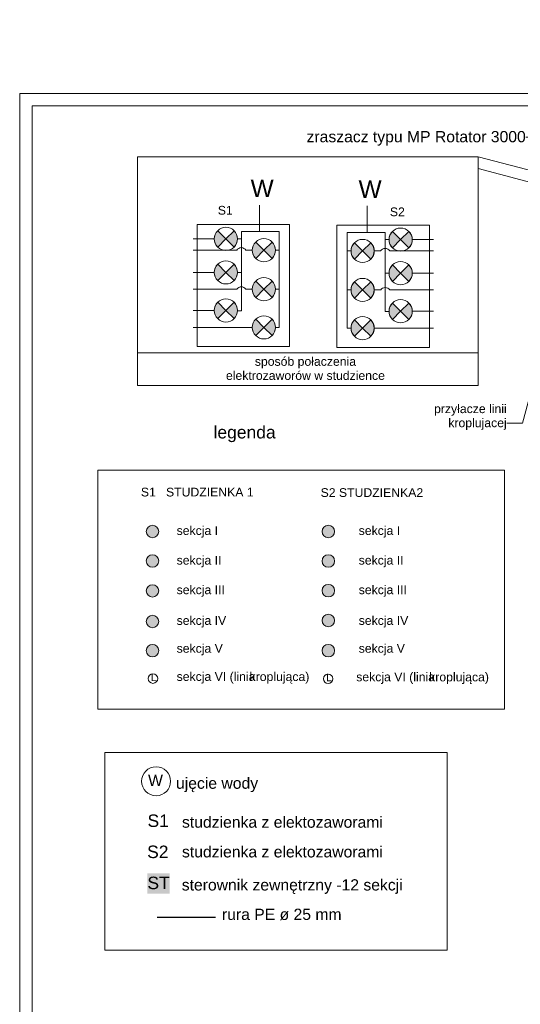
# Model space of a CAD drawing. Header units: metres. Extents: x -0.21 to 0.92, y -0.3 to 0.33.
# Tile 17 of 18: x 0.22 to 0.43, y -0.07 to 0.33. Entities that reach past the tile are written whole.
import ezdxf

# ---------------------------------------------------------------- set-up
doc = ezdxf.new("R2010")
doc.units = ezdxf.units.M
doc.header["$LTSCALE"] = 0.0127
doc.layers.add('Design Layer-1', color=7, linetype='Continuous')
doc.layers.add('nawodnienie', color=7, linetype='Continuous')
doc.styles.add('Arial', font='arial.ttf')

# ---------------------------------------------------------------- blocks, each defined once
blk = doc.blocks.new('Group-8-1')
at = {"linetype": 'Continuous', "lineweight": 0, "true_color": 0x8c8c8c, "transparency": 33554687}
h = blk.add_hatch(color=252, dxfattribs=at)
edge = h.paths.add_edge_path()
edge.add_line((197.570740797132, 58.69123172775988), (196.7423541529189, 59.5196183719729))
edge.add_arc((197.570740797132, 58.69123172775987), 1.171515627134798, 134.9999999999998, 224.9999999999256)
edge.add_line((196.7423541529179, 57.86284508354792), (197.570740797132, 58.69123172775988))
h = blk.add_hatch(color=252, dxfattribs=at)
edge = h.paths.add_edge_path()
edge.add_line((197.570740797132, 58.69123172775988), (198.399127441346, 57.86284508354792))
edge.add_arc((197.570740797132, 58.69123172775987), 1.171515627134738, 315.0000000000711, 404.9999999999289)
edge.add_line((198.399127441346, 59.51961837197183), (197.570740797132, 58.69123172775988))
at = {"color": 7, "linetype": 'Continuous', "lineweight": 5, "transparency": 33554687}
for q in [(196.7423541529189, 59.5196183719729), (198.399127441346, 59.51961837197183), (196.7423541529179, 57.86284508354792), (198.399127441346, 57.86284508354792)]:
    blk.add_line((197.570740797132, 58.69123172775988), q, dxfattribs=at)
at = {"color": 7, "linetype": 'Continuous', "lineweight": 5, "transparency": 33554687, "flags": 128}
for points in [[(197.570740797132, 58.69123172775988), (196.7423541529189, 59.5196183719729, 0.4142135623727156), (196.7423541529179, 57.86284508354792)], [(197.570740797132, 58.69123172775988), (198.399127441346, 57.86284508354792, 0.4142135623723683), (198.399127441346, 59.51961837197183)]]:
    blk.add_lwpolyline(points, format="xyb", close=True, dxfattribs=at)
at = {"color": 7, "linetype": 'Continuous', "lineweight": 5, "transparency": 33554687}
for radius in [1.171515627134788, 1.171515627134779]:
    blk.add_circle((197.570740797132, 58.69123172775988), radius, dxfattribs=at)
blk = doc.blocks.new('Group-9-1')
at = {"linetype": 'Continuous', "lineweight": 0, "true_color": 0x8c8c8c, "transparency": 33554687}
h = blk.add_hatch(color=252, dxfattribs=at)
edge = h.paths.add_edge_path()
edge.add_line((197.570740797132, 54.74929256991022), (196.7423541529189, 55.57767921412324))
edge.add_arc((197.570740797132, 54.74929256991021), 1.171515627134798, 134.9999999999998, 224.9999999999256)
edge.add_line((196.7423541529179, 53.92090592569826), (197.570740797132, 54.74929256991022))
h = blk.add_hatch(color=252, dxfattribs=at)
edge = h.paths.add_edge_path()
edge.add_line((197.570740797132, 54.74929256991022), (198.399127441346, 53.92090592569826))
edge.add_arc((197.570740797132, 54.74929256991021), 1.171515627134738, 315.0000000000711, 404.9999999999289)
edge.add_line((198.399127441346, 55.57767921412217), (197.570740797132, 54.74929256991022))
at = {"color": 7, "linetype": 'Continuous', "lineweight": 5, "transparency": 33554687}
for q in [(196.7423541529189, 55.57767921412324), (198.399127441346, 55.57767921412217), (196.7423541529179, 53.92090592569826), (198.399127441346, 53.92090592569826)]:
    blk.add_line((197.570740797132, 54.74929256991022), q, dxfattribs=at)
at = {"color": 7, "linetype": 'Continuous', "lineweight": 5, "transparency": 33554687, "flags": 128}
for points in [[(197.570740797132, 54.74929256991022), (196.7423541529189, 55.57767921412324, 0.4142135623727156), (196.7423541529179, 53.92090592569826)], [(197.570740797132, 54.74929256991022), (198.399127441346, 53.92090592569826, 0.4142135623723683), (198.399127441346, 55.57767921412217)]]:
    blk.add_lwpolyline(points, format="xyb", close=True, dxfattribs=at)
at = {"color": 7, "linetype": 'Continuous', "lineweight": 5, "transparency": 33554687}
for radius in [1.171515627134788, 1.171515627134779]:
    blk.add_circle((197.570740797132, 54.74929256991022), radius, dxfattribs=at)
blk = doc.blocks.new('Group-10-1')
at = {"linetype": 'Continuous', "lineweight": 0, "true_color": 0x8c8c8c, "transparency": 33554687}
h = blk.add_hatch(color=252, dxfattribs=at)
edge = h.paths.add_edge_path()
edge.add_line((197.570740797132, 50.89018153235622), (196.7423541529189, 51.71856817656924))
edge.add_arc((197.570740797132, 50.89018153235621), 1.171515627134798, 134.9999999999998, 224.9999999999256)
edge.add_line((196.7423541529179, 50.06179488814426), (197.570740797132, 50.89018153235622))
h = blk.add_hatch(color=252, dxfattribs=at)
edge = h.paths.add_edge_path()
edge.add_line((197.570740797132, 50.89018153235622), (198.399127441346, 50.06179488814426))
edge.add_arc((197.570740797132, 50.89018153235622), 1.171515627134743, 315.0000000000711, 404.9999999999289)
edge.add_line((198.399127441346, 51.71856817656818), (197.570740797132, 50.89018153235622))
at = {"color": 7, "linetype": 'Continuous', "lineweight": 5, "transparency": 33554687}
for q in [(196.7423541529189, 51.71856817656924), (196.7423541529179, 50.06179488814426), (198.399127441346, 51.71856817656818), (198.399127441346, 50.06179488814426)]:
    blk.add_line((197.570740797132, 50.89018153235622), q, dxfattribs=at)
at = {"color": 7, "linetype": 'Continuous', "lineweight": 5, "transparency": 33554687, "flags": 128}
for points in [[(197.570740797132, 50.89018153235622), (196.7423541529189, 51.71856817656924, 0.4142135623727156), (196.7423541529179, 50.06179488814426)], [(197.570740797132, 50.89018153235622), (198.399127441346, 50.06179488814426, 0.4142135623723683), (198.399127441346, 51.71856817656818)]]:
    blk.add_lwpolyline(points, format="xyb", close=True, dxfattribs=at)
at = {"color": 7, "linetype": 'Continuous', "lineweight": 5, "transparency": 33554687}
for radius in [1.171515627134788, 1.171515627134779]:
    blk.add_circle((197.570740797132, 50.89018153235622), radius, dxfattribs=at)
blk = doc.blocks.new('Group-11-1')
at = {"linetype": 'Continuous', "lineweight": 0, "true_color": 0x8c8c8c, "transparency": 33554687}
h = blk.add_hatch(color=252, dxfattribs=at)
edge = h.paths.add_edge_path()
edge.add_line((193.7278374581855, 52.59832838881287), (192.8994508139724, 53.42671503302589))
edge.add_arc((193.7278374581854, 52.59832838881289), 1.171515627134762, 135.0000000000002, 224.999999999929)
edge.add_line((192.8994508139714, 51.76994174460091), (193.7278374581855, 52.59832838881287))
h = blk.add_hatch(color=252, dxfattribs=at)
edge = h.paths.add_edge_path()
edge.add_line((193.7278374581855, 52.59832838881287), (194.5562241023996, 51.7699417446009))
edge.add_arc((193.7278374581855, 52.59832838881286), 1.171515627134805, 315.0000000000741, 404.9999999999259)
edge.add_line((194.5562241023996, 53.42671503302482), (193.7278374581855, 52.59832838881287))
at = {"color": 7, "linetype": 'Continuous', "lineweight": 5, "transparency": 33554687}
for q in [(192.8994508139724, 53.42671503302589), (194.5562241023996, 53.42671503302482), (192.8994508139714, 51.76994174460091), (194.5562241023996, 51.7699417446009)]:
    blk.add_line((193.7278374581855, 52.59832838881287), q, dxfattribs=at)
at = {"color": 7, "linetype": 'Continuous', "lineweight": 5, "transparency": 33554687, "flags": 128}
for points in [[(193.7278374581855, 52.59832838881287), (192.8994508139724, 53.42671503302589, 0.414213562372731), (192.8994508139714, 51.76994174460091)], [(193.7278374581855, 52.59832838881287), (194.5562241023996, 51.7699417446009, 0.4142135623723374), (194.5562241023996, 53.42671503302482)]]:
    blk.add_lwpolyline(points, format="xyb", close=True, dxfattribs=at)
at = {"color": 7, "linetype": 'Continuous', "lineweight": 5, "transparency": 33554687}
for radius in [1.171515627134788, 1.171515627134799]:
    blk.add_circle((193.7278374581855, 52.59832838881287), radius, dxfattribs=at)
blk = doc.blocks.new('Group-12-1')
at = {"linetype": 'Continuous', "lineweight": 0, "true_color": 0x8c8c8c, "transparency": 33554687}
h = blk.add_hatch(color=252, dxfattribs=at)
edge = h.paths.add_edge_path()
edge.add_line((193.7278374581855, 56.44840427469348), (192.8994508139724, 57.27679091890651))
edge.add_arc((193.7278374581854, 56.4484042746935), 1.171515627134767, 135.0000000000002, 224.999999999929)
edge.add_line((192.8994508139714, 55.62001763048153), (193.7278374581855, 56.44840427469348))
h = blk.add_hatch(color=252, dxfattribs=at)
edge = h.paths.add_edge_path()
edge.add_line((193.7278374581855, 56.44840427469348), (194.5562241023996, 55.62001763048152))
edge.add_arc((193.7278374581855, 56.44840427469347), 1.1715156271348, 315.0000000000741, 404.9999999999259)
edge.add_line((194.5562241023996, 57.27679091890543), (193.7278374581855, 56.44840427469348))
at = {"color": 7, "linetype": 'Continuous', "lineweight": 5, "transparency": 33554687}
for q in [(192.8994508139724, 57.27679091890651), (194.5562241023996, 57.27679091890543), (192.8994508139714, 55.62001763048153), (194.5562241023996, 55.62001763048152)]:
    blk.add_line((193.7278374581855, 56.44840427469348), q, dxfattribs=at)
at = {"color": 7, "linetype": 'Continuous', "lineweight": 5, "transparency": 33554687, "flags": 128}
for points in [[(193.7278374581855, 56.44840427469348), (192.8994508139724, 57.27679091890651, 0.414213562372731), (192.8994508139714, 55.62001763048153)], [(193.7278374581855, 56.44840427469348), (194.5562241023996, 55.62001763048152, 0.4142135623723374), (194.5562241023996, 57.27679091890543)]]:
    blk.add_lwpolyline(points, format="xyb", close=True, dxfattribs=at)
at = {"color": 7, "linetype": 'Continuous', "lineweight": 5, "transparency": 33554687}
for radius in [1.171515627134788, 1.171515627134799]:
    blk.add_circle((193.7278374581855, 56.44840427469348), radius, dxfattribs=at)
blk = doc.blocks.new('Group-13-1')
at = {"linetype": 'Continuous', "lineweight": 0, "true_color": 0x8c8c8c, "transparency": 33554687}
h = blk.add_hatch(color=252, dxfattribs=at)
edge = h.paths.add_edge_path()
edge.add_line((193.7278374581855, 59.83704861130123), (192.8994508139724, 60.66543525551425))
edge.add_arc((193.7278374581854, 59.83704861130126), 1.171515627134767, 135.0000000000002, 224.999999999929)
edge.add_line((192.8994508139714, 59.00866196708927), (193.7278374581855, 59.83704861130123))
h = blk.add_hatch(color=252, dxfattribs=at)
edge = h.paths.add_edge_path()
edge.add_line((193.7278374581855, 59.83704861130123), (194.5562241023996, 59.00866196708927))
edge.add_arc((193.7278374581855, 59.83704861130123), 1.171515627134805, 315.0000000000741, 404.9999999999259)
edge.add_line((194.5562241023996, 60.66543525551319), (193.7278374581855, 59.83704861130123))
at = {"color": 7, "linetype": 'Continuous', "lineweight": 5, "transparency": 33554687}
for q in [(192.8994508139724, 60.66543525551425), (192.8994508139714, 59.00866196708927), (194.5562241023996, 60.66543525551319), (194.5562241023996, 59.00866196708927)]:
    blk.add_line((193.7278374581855, 59.83704861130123), q, dxfattribs=at)
at = {"color": 7, "linetype": 'Continuous', "lineweight": 5, "transparency": 33554687, "flags": 128}
for points in [[(193.7278374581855, 59.83704861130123), (192.8994508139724, 60.66543525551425, 0.414213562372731), (192.8994508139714, 59.00866196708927)], [(193.7278374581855, 59.83704861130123), (194.5562241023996, 59.00866196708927, 0.4142135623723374), (194.5562241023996, 60.66543525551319)]]:
    blk.add_lwpolyline(points, format="xyb", close=True, dxfattribs=at)
at = {"color": 7, "linetype": 'Continuous', "lineweight": 5, "transparency": 33554687}
for radius in [1.171515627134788, 1.171515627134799]:
    blk.add_circle((193.7278374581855, 59.83704861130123), radius, dxfattribs=at)
blk = doc.blocks.new('Group-14-1')
at = {"linetype": 'Continuous', "lineweight": 0, "true_color": 0x8c8c8c, "transparency": 33554687}
h = blk.add_hatch(color=252, dxfattribs=at)
edge = h.paths.add_edge_path()
edge.add_line((207.5486608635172, 58.61419332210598), (206.7202742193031, 57.78580667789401))
edge.add_arc((207.5486608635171, 58.61419332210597), 1.171515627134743, 135.0000000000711, 224.9999999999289, ccw=False)
edge.add_line((206.7202742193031, 59.44257996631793), (207.5486608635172, 58.61419332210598))
h = blk.add_hatch(color=252, dxfattribs=at)
edge = h.paths.add_edge_path()
edge.add_line((207.5486608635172, 58.61419332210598), (208.3770475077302, 59.44257996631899))
edge.add_arc((207.5486608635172, 58.61419332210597), 1.171515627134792, -44.99999999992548, 45.00000000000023, ccw=False)
edge.add_line((208.3770475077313, 57.78580667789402), (207.5486608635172, 58.61419332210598))
at = {"color": 7, "linetype": 'Continuous', "lineweight": 5, "transparency": 33554687}
for q in [(206.7202742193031, 59.44257996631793), (208.3770475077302, 59.44257996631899), (206.7202742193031, 57.78580667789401), (208.3770475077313, 57.78580667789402)]:
    blk.add_line((207.5486608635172, 58.61419332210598), q, dxfattribs=at)
at = {"color": 7, "linetype": 'Continuous', "lineweight": 5, "transparency": 33554687, "flags": 128}
for points in [[(207.5486608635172, 58.61419332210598), (206.7202742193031, 57.78580667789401, -0.4142135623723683), (206.7202742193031, 59.44257996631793)], [(207.5486608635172, 58.61419332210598), (208.3770475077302, 59.44257996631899, -0.4142135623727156), (208.3770475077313, 57.78580667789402)]]:
    blk.add_lwpolyline(points, format="xyb", close=True, dxfattribs=at)
at = {"color": 7, "linetype": 'Continuous', "lineweight": 5, "transparency": 33554687}
for radius in [1.171515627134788, 1.171515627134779]:
    blk.add_circle((207.5486608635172, 58.61419332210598), radius, dxfattribs=at)
blk = doc.blocks.new('Group-15-1')
at = {"linetype": 'Continuous', "lineweight": 0, "true_color": 0x8c8c8c, "transparency": 33554687}
h = blk.add_hatch(color=252, dxfattribs=at)
edge = h.paths.add_edge_path()
edge.add_line((207.5486608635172, 54.67225416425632), (206.7202742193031, 53.84386752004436))
edge.add_arc((207.5486608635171, 54.67225416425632), 1.171515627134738, 135.0000000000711, 224.9999999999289, ccw=False)
edge.add_line((206.7202742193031, 55.50064080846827), (207.5486608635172, 54.67225416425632))
h = blk.add_hatch(color=252, dxfattribs=at)
edge = h.paths.add_edge_path()
edge.add_line((207.5486608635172, 54.67225416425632), (208.3770475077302, 55.50064080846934))
edge.add_arc((207.5486608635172, 54.67225416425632), 1.171515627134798, -44.99999999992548, 45.00000000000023, ccw=False)
edge.add_line((208.3770475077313, 53.84386752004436), (207.5486608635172, 54.67225416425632))
at = {"color": 7, "linetype": 'Continuous', "lineweight": 5, "transparency": 33554687}
for q in [(206.7202742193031, 55.50064080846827), (208.3770475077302, 55.50064080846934), (206.7202742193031, 53.84386752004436), (208.3770475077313, 53.84386752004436)]:
    blk.add_line((207.5486608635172, 54.67225416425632), q, dxfattribs=at)
at = {"color": 7, "linetype": 'Continuous', "lineweight": 5, "transparency": 33554687, "flags": 128}
for points in [[(207.5486608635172, 54.67225416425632), (206.7202742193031, 53.84386752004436, -0.4142135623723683), (206.7202742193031, 55.50064080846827)], [(207.5486608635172, 54.67225416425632), (208.3770475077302, 55.50064080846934, -0.4142135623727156), (208.3770475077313, 53.84386752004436)]]:
    blk.add_lwpolyline(points, format="xyb", close=True, dxfattribs=at)
at = {"color": 7, "linetype": 'Continuous', "lineweight": 5, "transparency": 33554687}
for radius in [1.171515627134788, 1.171515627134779]:
    blk.add_circle((207.5486608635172, 54.67225416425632), radius, dxfattribs=at)
blk = doc.blocks.new('Group-16-1')
at = {"linetype": 'Continuous', "lineweight": 0, "true_color": 0x8c8c8c, "transparency": 33554687}
h = blk.add_hatch(color=252, dxfattribs=at)
edge = h.paths.add_edge_path()
edge.add_line((207.5486608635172, 50.81314312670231), (206.7202742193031, 49.98475648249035))
edge.add_arc((207.5486608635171, 50.81314312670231), 1.171515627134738, 135.0000000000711, 224.9999999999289, ccw=False)
edge.add_line((206.7202742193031, 51.64152977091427), (207.5486608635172, 50.81314312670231))
h = blk.add_hatch(color=252, dxfattribs=at)
edge = h.paths.add_edge_path()
edge.add_line((207.5486608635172, 50.81314312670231), (208.3770475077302, 51.64152977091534))
edge.add_arc((207.5486608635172, 50.81314312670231), 1.171515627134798, -44.99999999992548, 45.00000000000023, ccw=False)
edge.add_line((208.3770475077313, 49.98475648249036), (207.5486608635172, 50.81314312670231))
at = {"color": 7, "linetype": 'Continuous', "lineweight": 5, "transparency": 33554687}
for q in [(206.7202742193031, 51.64152977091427), (206.7202742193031, 49.98475648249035), (208.3770475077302, 51.64152977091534), (208.3770475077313, 49.98475648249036)]:
    blk.add_line((207.5486608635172, 50.81314312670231), q, dxfattribs=at)
at = {"color": 7, "linetype": 'Continuous', "lineweight": 5, "transparency": 33554687, "flags": 128}
for points in [[(207.5486608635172, 50.81314312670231), (206.7202742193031, 49.98475648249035, -0.4142135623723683), (206.7202742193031, 51.64152977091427)], [(207.5486608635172, 50.81314312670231), (208.3770475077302, 51.64152977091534, -0.4142135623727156), (208.3770475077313, 49.98475648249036)]]:
    blk.add_lwpolyline(points, format="xyb", close=True, dxfattribs=at)
at = {"color": 7, "linetype": 'Continuous', "lineweight": 5, "transparency": 33554687}
for radius in [1.171515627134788, 1.171515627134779]:
    blk.add_circle((207.5486608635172, 50.81314312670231), radius, dxfattribs=at)
blk = doc.blocks.new('Group-17-1')
at = {"linetype": 'Continuous', "lineweight": 0, "true_color": 0x8c8c8c, "transparency": 33554687}
h = blk.add_hatch(color=252, dxfattribs=at)
edge = h.paths.add_edge_path()
edge.add_line((211.3915642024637, 52.52128998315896), (210.5631775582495, 51.692903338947))
edge.add_arc((211.3915642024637, 52.52128998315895), 1.171515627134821, 135.0000000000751, 224.9999999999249, ccw=False)
edge.add_line((210.5631775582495, 53.34967662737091), (211.3915642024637, 52.52128998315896))
h = blk.add_hatch(color=252, dxfattribs=at)
edge = h.paths.add_edge_path()
edge.add_line((211.3915642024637, 52.52128998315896), (212.2199508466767, 53.34967662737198))
edge.add_arc((211.3915642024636, 52.52128998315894), 1.171515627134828, -44.99999999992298, 44.999999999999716, ccw=False)
edge.add_line((212.2199508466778, 51.692903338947), (211.3915642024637, 52.52128998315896))
at = {"color": 7, "linetype": 'Continuous', "lineweight": 5, "transparency": 33554687}
for q in [(210.5631775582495, 53.34967662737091), (212.2199508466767, 53.34967662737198), (210.5631775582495, 51.692903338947), (212.2199508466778, 51.692903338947)]:
    blk.add_line((211.3915642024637, 52.52128998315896), q, dxfattribs=at)
at = {"color": 7, "linetype": 'Continuous', "lineweight": 5, "transparency": 33554687, "flags": 128}
for points in [[(211.3915642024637, 52.52128998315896), (210.5631775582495, 51.692903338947, -0.4142135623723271), (210.5631775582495, 53.34967662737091)], [(211.3915642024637, 52.52128998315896), (212.2199508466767, 53.34967662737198, -0.4142135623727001), (212.2199508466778, 51.692903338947)]]:
    blk.add_lwpolyline(points, format="xyb", close=True, dxfattribs=at)
at = {"color": 7, "linetype": 'Continuous', "lineweight": 5, "transparency": 33554687}
for radius in [1.171515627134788, 1.171515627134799]:
    blk.add_circle((211.3915642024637, 52.52128998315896), radius, dxfattribs=at)
blk = doc.blocks.new('Group-18-1')
at = {"linetype": 'Continuous', "lineweight": 0, "true_color": 0x8c8c8c, "transparency": 33554687}
h = blk.add_hatch(color=252, dxfattribs=at)
edge = h.paths.add_edge_path()
edge.add_line((211.3915642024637, 56.37136586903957), (210.5631775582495, 55.54297922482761))
edge.add_arc((211.3915642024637, 56.37136586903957), 1.171515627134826, 135.0000000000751, 224.9999999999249, ccw=False)
edge.add_line((210.5631775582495, 57.19975251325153), (211.3915642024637, 56.37136586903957))
h = blk.add_hatch(color=252, dxfattribs=at)
edge = h.paths.add_edge_path()
edge.add_line((211.3915642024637, 56.37136586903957), (212.2199508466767, 57.1997525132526))
edge.add_arc((211.3915642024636, 56.37136586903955), 1.171515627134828, -44.99999999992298, 44.999999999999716, ccw=False)
edge.add_line((212.2199508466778, 55.54297922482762), (211.3915642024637, 56.37136586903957))
at = {"color": 7, "linetype": 'Continuous', "lineweight": 5, "transparency": 33554687}
for q in [(210.5631775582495, 57.19975251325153), (212.2199508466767, 57.1997525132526), (210.5631775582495, 55.54297922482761), (212.2199508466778, 55.54297922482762)]:
    blk.add_line((211.3915642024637, 56.37136586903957), q, dxfattribs=at)
at = {"color": 7, "linetype": 'Continuous', "lineweight": 5, "transparency": 33554687, "flags": 128}
for points in [[(211.3915642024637, 56.37136586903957), (210.5631775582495, 55.54297922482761, -0.4142135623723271), (210.5631775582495, 57.19975251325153)], [(211.3915642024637, 56.37136586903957), (212.2199508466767, 57.1997525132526, -0.4142135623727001), (212.2199508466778, 55.54297922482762)]]:
    blk.add_lwpolyline(points, format="xyb", close=True, dxfattribs=at)
at = {"color": 7, "linetype": 'Continuous', "lineweight": 5, "transparency": 33554687}
for radius in [1.171515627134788, 1.171515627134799]:
    blk.add_circle((211.3915642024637, 56.37136586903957), radius, dxfattribs=at)
blk = doc.blocks.new('Group-19-1')
at = {"linetype": 'Continuous', "lineweight": 0, "true_color": 0x8c8c8c, "transparency": 33554687}
h = blk.add_hatch(color=252, dxfattribs=at)
edge = h.paths.add_edge_path()
edge.add_line((211.3915642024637, 59.76001020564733), (210.5631775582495, 58.93162356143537))
edge.add_arc((211.3915642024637, 59.76001020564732), 1.171515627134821, 135.0000000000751, 224.9999999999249, ccw=False)
edge.add_line((210.5631775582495, 60.58839684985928), (211.3915642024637, 59.76001020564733))
h = blk.add_hatch(color=252, dxfattribs=at)
edge = h.paths.add_edge_path()
edge.add_line((211.3915642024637, 59.76001020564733), (212.2199508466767, 60.58839684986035))
edge.add_arc((211.3915642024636, 59.7600102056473), 1.171515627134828, -44.99999999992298, 44.999999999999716, ccw=False)
edge.add_line((212.2199508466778, 58.93162356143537), (211.3915642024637, 59.76001020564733))
at = {"color": 7, "linetype": 'Continuous', "lineweight": 5, "transparency": 33554687}
for q in [(210.5631775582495, 60.58839684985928), (210.5631775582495, 58.93162356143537), (212.2199508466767, 60.58839684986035), (212.2199508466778, 58.93162356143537)]:
    blk.add_line((211.3915642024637, 59.76001020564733), q, dxfattribs=at)
at = {"color": 7, "linetype": 'Continuous', "lineweight": 5, "transparency": 33554687, "flags": 128}
for points in [[(211.3915642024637, 59.76001020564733), (210.5631775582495, 58.93162356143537, -0.4142135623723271), (210.5631775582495, 60.58839684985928)], [(211.3915642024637, 59.76001020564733), (212.2199508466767, 60.58839684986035, -0.4142135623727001), (212.2199508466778, 58.93162356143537)]]:
    blk.add_lwpolyline(points, format="xyb", close=True, dxfattribs=at)
at = {"color": 7, "linetype": 'Continuous', "lineweight": 5, "transparency": 33554687}
for radius in [1.171515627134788, 1.171515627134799]:
    blk.add_circle((211.3915642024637, 59.76001020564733), radius, dxfattribs=at)
blk = doc.blocks.new('Group-20-1')
at = {"linetype": 'Continuous', "lineweight": 0, "true_color": 0x0031d1, "transparency": 33554687}
h = blk.add_hatch(color=162, dxfattribs=at)
edge = h.paths.add_edge_path()
edge.add_arc((186.3102521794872, 30.24424119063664), 0.6290173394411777, 0, 360)
at = {"linetype": 'Continuous', "lineweight": 0, "true_color": 0xffff00, "transparency": 33554687}
h = blk.add_hatch(color=2, dxfattribs=at)
edge = h.paths.add_edge_path()
edge.add_arc((186.3102521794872, 27.26472434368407), 0.6290173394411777, 0, 360)
at = {"linetype": 'Continuous', "lineweight": 0, "true_color": 0xcc6666, "transparency": 33554687}
h = blk.add_hatch(color=13, dxfattribs=at)
edge = h.paths.add_edge_path()
edge.add_arc((186.3102521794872, 24.23781932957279), 0.6290173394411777, 0, 360)
at = {"linetype": 'Continuous', "lineweight": 0, "true_color": 0x9f7fff, "transparency": 33554687}
h = blk.add_hatch(color=181, dxfattribs=at)
edge = h.paths.add_edge_path()
edge.add_arc((186.3102521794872, 21.14511203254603), 0.6290173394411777, 0, 360)
at = {"linetype": 'Continuous', "lineweight": 0, "true_color": 0xbfff00, "transparency": 33554687}
h = blk.add_hatch(color=60, dxfattribs=at)
edge = h.paths.add_edge_path()
edge.add_arc((186.3102521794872, 18.19898523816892), 0.6290173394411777, 0, 360)
at = {"color": 155, "linetype": 'Continuous', "lineweight": 5, "true_color": 0x32709a, "transparency": 33554687}
for centre in [(186.3102521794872, 30.24424119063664), (186.3102521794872, 27.26472434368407), (186.3102521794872, 24.23781932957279), (186.3102521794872, 21.14511203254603), (186.3102521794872, 18.19898523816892)]:
    blk.add_circle(centre, 0.6290173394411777, dxfattribs=at)
blk = doc.blocks.new('Group-21-1')
at = {"color": 7, "linetype": 'Continuous', "lineweight": 5, "transparency": 33554687}
blk.add_circle((186.3617479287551, 15.36756855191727), 0.4771348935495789, dxfattribs=at)
at = {"color": 7, "transparency": 33554687}
blk.add_blockref('Group-20-1', (0, 0), dxfattribs=at)
at = {"color": 7, "transparency": 33554687, "insert": (186.146747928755, 15.88178662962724), "char_height": 0.7579210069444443, "attachment_point": 1, "line_spacing_factor": 0.9673603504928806, "style": 'Arial'}
blk.add_mtext('L', dxfattribs=at)
blk = doc.blocks.new('Group-22-1')
at = {"linetype": 'Continuous', "lineweight": 0, "true_color": 0x6c00d2, "transparency": 33554687}
h = blk.add_hatch(color=192, dxfattribs=at)
edge = h.paths.add_edge_path()
edge.add_arc((204.085379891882, 30.24424119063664), 0.6290173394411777, 0, 360)
at = {"linetype": 'Continuous', "lineweight": 0, "true_color": 0xff0000, "transparency": 33554687}
h = blk.add_hatch(color=1, dxfattribs=at)
edge = h.paths.add_edge_path()
edge.add_arc((204.085379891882, 27.25715436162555), 0.6290173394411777, 0, 360)
at = {"linetype": 'Continuous', "lineweight": 0, "true_color": 0x803300, "transparency": 33554687}
h = blk.add_hatch(color=36, dxfattribs=at)
edge = h.paths.add_edge_path()
edge.add_arc((204.085379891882, 24.26475211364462), 0.6290173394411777, 0, 360)
at = {"linetype": 'Continuous', "lineweight": 0, "true_color": 0x636466, "transparency": 33554687}
h = blk.add_hatch(color=251, dxfattribs=at)
edge = h.paths.add_edge_path()
edge.add_arc((204.085379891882, 21.25058698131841), 0.6290173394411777, 0, 360)
at = {"linetype": 'Continuous', "lineweight": 0, "true_color": 0x00ffff, "transparency": 33554687}
h = blk.add_hatch(color=4, dxfattribs=at)
edge = h.paths.add_edge_path()
edge.add_arc((204.085379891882, 18.19898523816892), 0.6290173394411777, 0, 360)
at = {"color": 155, "linetype": 'Continuous', "lineweight": 5, "true_color": 0x32709a, "transparency": 33554687}
for centre in [(204.085379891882, 30.24424119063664), (204.085379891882, 27.25715436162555), (204.085379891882, 24.26475211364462), (204.085379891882, 21.25058698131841), (204.085379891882, 18.19898523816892)]:
    blk.add_circle(centre, 0.6290173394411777, dxfattribs=at)
blk = doc.blocks.new('Group-23-1')
at = {"color": 7, "linetype": 'Continuous', "lineweight": 5, "transparency": 33554687}
blk.add_circle((204.0625572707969, 15.35185507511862), 0.4771348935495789, dxfattribs=at)
at = {"color": 7, "transparency": 33554687}
blk.add_blockref('Group-22-1', (0, 0), dxfattribs=at)
at = {"color": 7, "transparency": 33554687, "insert": (203.8475572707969, 15.86607315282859), "char_height": 0.7579210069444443, "attachment_point": 1, "line_spacing_factor": 0.9673603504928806, "style": 'Arial'}
blk.add_mtext('L', dxfattribs=at)
blk = doc.blocks.new('Group-25-1')
at = {"color": 7, "transparency": 33554687, "char_height": 0.8842411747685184, "attachment_point": 1, "line_spacing_factor": 0.9673603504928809, "style": 'Arial'}
for s, insert in [('sekcja VI (linia ', (188.7514909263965, 16.02210686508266)), ('kroplująca)', (196.1237339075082, 16.0137353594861))]:
    blk.add_mtext(s, dxfattribs=dict(at, insert=insert))
blk = doc.blocks.new('Group-26-1')
at = {"color": 7, "transparency": 33554687, "char_height": 0.8842411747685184, "attachment_point": 1, "line_spacing_factor": 0.9673603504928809, "style": 'Arial'}
for s, insert in [('sekcja VI (linia ', (206.9014909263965, 15.98331020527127)), ('kroplująca)', (214.2737339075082, 15.97493869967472))]:
    blk.add_mtext(s, dxfattribs=dict(at, insert=insert))
blk = doc.blocks.new('Callout-4')
at = {"color": 7, "linetype": 'Continuous', "lineweight": 5, "transparency": 33554687}
for p, q in [((-1.097413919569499, -1.147100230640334), (0, 0)), ((0, 0), (11.62926749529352, 0))]:
    blk.add_line(p, q, dxfattribs=at)
at = {"color": 7, "transparency": 33554687, "insert": (-1.546920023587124, -0.7187112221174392), "char_height": 1.136881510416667, "width": 22.14934555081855, "attachment_point": 3, "rotation": 46.26813682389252, "line_spacing_factor": 0.9673603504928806, "style": 'Arial'}
blk.add_mtext('zraszacz typu MP Rotator 3000', dxfattribs=at)
blk = doc.blocks.new('Callout-8')
at = {"color": 7, "linetype": 'Continuous', "lineweight": 5, "transparency": 33554687}
for p, q in [((-1.116063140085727, -1.128963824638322), (0, 0)), ((0, 0), (8.066186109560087, 0))]:
    blk.add_line(p, q, dxfattribs=at)
at = {"color": 7, "transparency": 33554687, "insert": (-1.46035824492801, -0.7902763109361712), "char_height": 0.8842411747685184, "width": 8.170007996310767, "attachment_point": 3, "rotation": 45.32923731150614, "line_spacing_factor": 0.9673603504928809, "style": 'Arial'}
blk.add_mtext('linia kroplujaca', dxfattribs=at)
blk = doc.blocks.new('Callout-10')
at = {"color": 7, "linetype": 'Continuous', "lineweight": 5, "transparency": 33554687}
for p, q in [((-0.409640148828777, 1.533737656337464), (0, 0)), ((0, 0), (21.36121881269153, 0))]:
    blk.add_line(p, q, dxfattribs=at)
at = {"color": 7, "transparency": 33554687, "insert": (1.428496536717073, 2.025910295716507), "char_height": 0.8842411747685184, "width": 12.70025399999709, "attachment_point": 3, "rotation": 284.953855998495, "line_spacing_factor": 0.9673603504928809, "style": 'Arial'}
blk.add_mtext('przyłacze linii kroplujacej', dxfattribs=at)

msp = doc.modelspace()

# ---------------------------------------------------------------- linework, layer by layer
at = {"layer": 'Design Layer-1', "color": 7, "linetype": 'Continuous', "lineweight": 5, "transparency": 33554687, "flags": 128}
msp.add_lwpolyline([(0.2249065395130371, 0.298174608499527), (0.2249065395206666, -0.2960060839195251), (0.6450343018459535, -0.2960060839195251), (0.6450343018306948, 0.298174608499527), (0.2249065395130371, 0.298174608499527)], dxfattribs=at)
at = {"layer": 'Design Layer-1', "color": 7, "linetype": 'Continuous', "lineweight": 18, "transparency": 33554687, "flags": 128}
msp.add_lwpolyline([(0.2299080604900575, 0.2931730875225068), (0.2299080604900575, -0.2910045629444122), (0.6400327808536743, -0.2910045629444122), (0.6400327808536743, 0.2931730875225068)], close=True, dxfattribs=at)
at = {"layer": 'nawodnienie', "color": 7, "linetype": 'Continuous', "lineweight": 5, "transparency": 33554687}
for p, q in [((0.4101924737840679, 0.2726000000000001), (0.4842386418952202, 0.2531698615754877)), ((0.4784411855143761, 0.2496867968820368), (0.4101924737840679, 0.2678024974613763)), ((0.3217816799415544, 0.2422849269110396), (0.3217816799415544, 0.2529643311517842)), ((0.3653780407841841, 0.2419767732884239), (0.3653780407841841, 0.2526561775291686)), ((0.3035663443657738, 0.239348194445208), (0.2950014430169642, 0.239348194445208)), ((0.3129384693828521, 0.239348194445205), (0.3145040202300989, 0.239348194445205)), ((0.3145040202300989, 0.2422849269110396), (0.3145040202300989, 0.2102562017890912)), ((0.3145040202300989, 0.2422849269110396), (0.3176041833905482, 0.2422849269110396)), ((0.3176041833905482, 0.2422849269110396), (0.3298610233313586, 0.2422849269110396)), ((0.3298610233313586, 0.2422849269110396), (0.3298610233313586, 0.2035607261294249)), ((0.3695555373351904, 0.2419767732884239), (0.3572986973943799, 0.2419767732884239)), ((0.3572986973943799, 0.2419767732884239), (0.3572986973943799, 0.2032525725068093)), ((0.3726557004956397, 0.2419767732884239), (0.3695555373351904, 0.2419767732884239)), ((0.3726557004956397, 0.2419767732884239), (0.3726557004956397, 0.2099480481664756)), ((0.3742212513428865, 0.2390400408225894), (0.3726557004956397, 0.2390400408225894)), ((0.3835933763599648, 0.2390400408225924), (0.3921582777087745, 0.2390400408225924)), ((0.3126329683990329, 0.2347649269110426), (0.2950014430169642, 0.2347649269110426)), ((0.3189379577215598, 0.2347649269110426), (0.3163750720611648, 0.2347649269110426)), ((0.3283100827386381, 0.2347649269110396), (0.3298610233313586, 0.2347649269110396)), ((0.3588496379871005, 0.234456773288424), (0.3572986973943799, 0.234456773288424)), ((0.3682217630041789, 0.234456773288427), (0.3707846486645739, 0.234456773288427)), ((0.3745267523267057, 0.234456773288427), (0.3921582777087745, 0.234456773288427)), ((0.3035663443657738, 0.225793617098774), (0.2950014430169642, 0.225793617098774)), ((0.3129384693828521, 0.225793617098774), (0.3145040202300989, 0.225793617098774)), ((0.3742212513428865, 0.2254854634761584), (0.3726557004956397, 0.2254854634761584)), ((0.3835933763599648, 0.2254854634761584), (0.3921582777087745, 0.2254854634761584)), ((0.3126860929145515, 0.218997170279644), (0.2950014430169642, 0.218997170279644)), ((0.3189379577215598, 0.218997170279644), (0.3163219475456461, 0.218997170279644)), ((0.328310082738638, 0.2189971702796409), (0.3298610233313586, 0.2189971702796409)), ((0.3588496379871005, 0.2186890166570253), (0.3572986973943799, 0.2186890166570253)), ((0.3682217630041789, 0.2186890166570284), (0.3708377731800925, 0.2186890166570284)), ((0.3744736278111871, 0.2186890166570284), (0.3921582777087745, 0.2186890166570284)), ((0.3035663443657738, 0.2103933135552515), (0.2950014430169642, 0.2103933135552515)), ((0.3145040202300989, 0.2102562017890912), (0.3129364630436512, 0.2102562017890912)), ((0.3726557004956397, 0.2099480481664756), (0.3742232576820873, 0.2099480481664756)), ((0.3835933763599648, 0.2100851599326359), (0.3921582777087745, 0.2100851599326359)), ((0.3189379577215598, 0.2035607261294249), (0.2950014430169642, 0.2035607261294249)), ((0.3283100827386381, 0.2035607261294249), (0.3298610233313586, 0.2035607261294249)), ((0.3588496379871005, 0.2032525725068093), (0.3572986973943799, 0.2032525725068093)), ((0.3682217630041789, 0.2032525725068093), (0.3921582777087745, 0.2032525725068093)), ((0.2725924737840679, 0.193240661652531), (0.4101924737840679, 0.193240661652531))]:
    msp.add_line(p, q, dxfattribs=at)
at = {"layer": 'nawodnienie', "color": 4, "linetype": 'Continuous', "lineweight": 25, "true_color": 0x00feff, "transparency": 33554687}
msp.add_line((0.2804684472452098, -0.03507658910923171), (0.3040101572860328, -0.03507658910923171), dxfattribs=at)
at = {"layer": 'nawodnienie', "color": 7, "linetype": 'Continuous', "lineweight": 5, "transparency": 33554687, "flags": 128}
for points in [[(0.2725924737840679, 0.2726000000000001), (0.4101924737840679, 0.2726000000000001), (0.4101924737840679, 0.18), (0.2725924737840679, 0.18)], [(0.296624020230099, 0.2451649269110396), (0.3340240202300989, 0.2451649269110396), (0.3340240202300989, 0.1957649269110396), (0.296624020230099, 0.1957649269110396)], [(0.3531357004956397, 0.244856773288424), (0.3905357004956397, 0.244856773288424), (0.3905357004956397, 0.195456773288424), (0.3531357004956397, 0.195456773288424)], [(0.2565470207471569, 0.1457830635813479), (0.4208281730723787, 0.1457830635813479), (0.4208281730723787, 0.04905261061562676), (0.2565470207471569, 0.04905261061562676)], [(0.259341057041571, 0.03160000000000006), (0.3977460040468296, 0.03160000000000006), (0.3977460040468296, -0.04830813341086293), (0.259341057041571, -0.04830813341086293)]]:
    msp.add_lwpolyline(points, close=True, dxfattribs=at)
at = {"layer": 'nawodnienie', "color": 150, "linetype": 'Continuous', "lineweight": 5, "true_color": 0x008ee9, "transparency": 33554687}
msp.add_circle((0.2800444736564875, 0.019948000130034), 0.005864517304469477, dxfattribs=at)
at = {"layer": 'nawodnienie', "color": 7, "linetype": 'Continuous', "lineweight": 5, "transparency": 33554687}
for centre, radius, start, end in [((0.3145040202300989, 0.2335926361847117), 0.002207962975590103, 32.06883159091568, 147.9311684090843), ((0.3726557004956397, 0.233284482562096), 0.002207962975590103, 32.06883159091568, 147.9311684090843), ((0.3145040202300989, 0.2177440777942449), 0.002207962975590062, 34.57839286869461, 145.4216071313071), ((0.3726557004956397, 0.2174359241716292), 0.002207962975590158, 34.5783928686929, 145.4216071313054)]:
    msp.add_arc(centre, radius, start, end, dxfattribs=at)
at = {"layer": 'nawodnienie', "color": 9, "linetype": 'Continuous', "true_color": 0xd4afda, "transparency": 33554687}
msp.add_solid([(0.276531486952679, -0.02545640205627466), (0.2855473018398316, -0.02545640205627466), (0.276531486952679, -0.01734251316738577), (0.2855473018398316, -0.01734251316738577)], dxfattribs=at)

# ---------------------------------------------------------------- block references
at = {"layer": 'nawodnienie', "color": 7, "transparency": 33554687, "xscale": 0.004, "yscale": 0.004, "zscale": 0.004}
for name, p, rotation in [('Callout-4', (0.4358377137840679, 0.2804947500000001), 313.7318631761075), ('Callout-10', (0.4281410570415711, 0.1648000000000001), 75.04614400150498), ('Callout-8', (0.4145410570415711, -0.08119999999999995), 314.6707626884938)]:
    msp.add_blockref(name, p, dxfattribs=dict(at, rotation=rotation))
for name in ['Group-13-1', 'Group-19-1', 'Group-8-1', 'Group-14-1', 'Group-12-1', 'Group-18-1', 'Group-9-1', 'Group-15-1', 'Group-11-1', 'Group-17-1', 'Group-10-1', 'Group-16-1', 'Group-21-1', 'Group-23-1', 'Group-25-1', 'Group-26-1']:
    msp.add_blockref(name, (-0.466658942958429, 5.551115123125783e-17), dxfattribs=at)

# ---------------------------------------------------------------- texts
at = {"layer": 'nawodnienie', "color": 7, "transparency": 33554687, "style": 'Arial'}
for s, insert, char_height, attachment_point, line_spacing_factor in [('W', (0.3182570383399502, 0.2633217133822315), 0.007073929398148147, 1, 0.967360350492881), ('W', (0.3618994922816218, 0.2630135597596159), 0.007073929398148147, 1, 0.967360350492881), ('S1', (0.3049791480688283, 0.2526919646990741), 0.003536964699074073, 1, 0.967360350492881), ('S2', (0.3745524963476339, 0.2520519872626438), 0.003536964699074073, 1, 0.967360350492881), ('sposób połaczenia\\Pelektrozaworów w studzience', (0.3404248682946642, 0.1915473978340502), 0.003536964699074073, 2, 0.967360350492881), ('legenda', (0.3032596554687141, 0.1636746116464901), 0.005052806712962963, 1, 0.9673603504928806), ('S1   STUDZIENKA 1', (0.2738911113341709, 0.1386945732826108), 0.003536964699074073, 1, 0.967360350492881), ('S2 STUDZIENKA2', (0.3465556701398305, 0.1384945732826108), 0.003536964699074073, 1, 0.967360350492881), ('sekcja I', (0.2883470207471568, 0.1231321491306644), 0.003536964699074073, 1, 0.967360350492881), ('sekcja I', (0.3619524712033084, 0.1231321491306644), 0.003536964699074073, 1, 0.967360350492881), ('sekcja II', (0.2883470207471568, 0.1111335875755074), 0.003536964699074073, 1, 0.967360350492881), ('sekcja II', (0.3619524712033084, 0.1111335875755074), 0.003536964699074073, 1, 0.967360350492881), ('sekcja III', (0.2883470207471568, 0.09917008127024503), 0.003536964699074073, 1, 0.967360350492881), ('sekcja III', (0.3619524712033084, 0.09917008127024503), 0.003536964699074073, 1, 0.967360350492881), ('sekcja IV', (0.2883470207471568, 0.08675066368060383), 0.003536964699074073, 1, 0.967360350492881), ('sekcja IV', (0.3619524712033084, 0.08675066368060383), 0.003536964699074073, 1, 0.967360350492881), ('sekcja V', (0.2883470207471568, 0.07548356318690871), 0.003536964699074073, 1, 0.967360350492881), ('sekcja V', (0.3619524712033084, 0.07548356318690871), 0.003536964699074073, 1, 0.967360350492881), ('ujęcie wody', (0.3046855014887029, 0.02145997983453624), 0.004547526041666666, 2, 0.9673603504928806), ('S1', (0.2765759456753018, 0.0065193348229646), 0.005052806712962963, 1, 0.9673603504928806), ('studzienka z elektozaworami', (0.2905184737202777, 0.005706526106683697), 0.004547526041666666, 1, 0.9673603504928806), ('S2', (0.2764062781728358, -0.006063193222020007), 0.005052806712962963, 1, 0.9673603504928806), ('studzienka z elektozaworami', (0.2905184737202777, -0.006304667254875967), 0.004547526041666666, 1, 0.9673603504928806), ('ST', (0.276531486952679, -0.01863970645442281), 0.005052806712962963, 1, 0.9673603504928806), ('sterownik zewnętrzny -12 sekcji', (0.3350675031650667, -0.01968372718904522), 0.004547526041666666, 2, 0.9673603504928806), ('rura PE ø 25 mm ', (0.3066615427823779, -0.03159375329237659), 0.004547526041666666, 1, 0.9673603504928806)]:
    msp.add_mtext(s, dxfattribs=dict(at, insert=insert, char_height=char_height, attachment_point=attachment_point, line_spacing_factor=line_spacing_factor))
at = {"layer": 'nawodnienie', "color": 150, "true_color": 0x008ee9, "transparency": 33554687, "insert": (0.2767962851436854, 0.02255772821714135), "char_height": 0.004547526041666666, "attachment_point": 1, "line_spacing_factor": 0.9673603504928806, "style": 'Arial'}
msp.add_mtext('W', dxfattribs=at)

doc.saveas('drawing.dxf')
